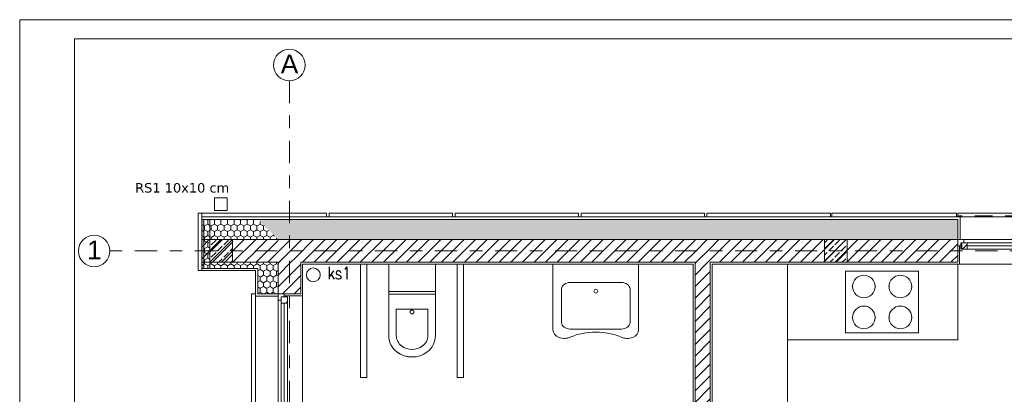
# Model space of a CAD drawing. Extents: x 5465377 to 5465550, y 5925276 to 5925338.
# Tile 19 of 182: x 5465376.71 to 5465384.52, y 5925287.69 to 5925290.67. Entities that reach past the tile are written whole.
import ezdxf

# ---------------------------------------------------------------- set-up
doc = ezdxf.new("R2010")
doc.units = 0
doc.header["$MEASUREMENT"] = 0
doc.linetypes.add('Krawędzie ukryte', pattern=[0.195611, 0.141111, -0.0545])
doc.linetypes.add('Kropki i Kreski', pattern=[0.335139, 0.176389, -0.088194, 0, -0.070556])
for name, color, linetype, lineweight in [('#DEMCAD_RURA_OSL_Nr_Pióra__141', 7, 'Continuous', 0), ('0_Nr_Pióra__1', 7, 'Continuous', 13), ('0_Nr_Pióra__121', 255, 'Continuous', 0), ('0_Nr_Pióra__141', 7, 'Continuous', 0), ('0_Nr_Pióra__142', 7, 'Continuous', 18), ('____rosliny_Nr_Pióra__4', 102, 'Continuous', 20), ('_ARCH_Sciany_Nr_Pióra__141', 7, 'Continuous', 0), ('_ARCH_Sciany_Nr_Pióra__142', 7, 'Continuous', 18), ('EGBD03_Nr_Pióra__141', 7, 'Continuous', 0), ('IS_KAN SANIT. OPIS PION_Nr_Pióra__7', 7, 'Continuous', 35), ('IS_KAN SANIT. PION_Nr_Pióra__14', 42, 'Continuous', 18), ('Okna ArchiCADa_Nr_Pióra__103', 31, 'Continuous', 15), ('Okna ArchiCADa_Nr_Pióra__141', 7, 'Continuous', 0), ('tabelki_Nr_pióra__7_Nr_Pióra__141', 7, 'Continuous', 0)]:
    doc.layers.add(name, color=color, linetype=linetype, lineweight=lineweight)
for name, color, linetype in [('____rosliny', 7, 'Continuous'), ('_ARCH_Sciany', 7, 'Continuous'), ('EGBD03', 7, 'Continuous')]:
    doc.layers.add(name, color=color, linetype=linetype)
doc.styles.add('GENERATED_STYLE_1', font='arial.ttf')
doc.styles.add('GENERATED_STYLE_6', font='verdana.ttf')
doc.styles.add('GENERATED_STYLE_8', font='Simplex.shx', dxfattribs={"bigfont": 'BIGFONT.SHX'})
pattern_1 = [(45, (5464021.33072, 5925651.47357), (-0.045961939, 0.045961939), [])]
pattern_2 = [(90, (5464021.330723, 5925651.47357), (-0.0519615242, 0), [0.03, -0.06]), (90, (5464021.30474, 5925651.51857), (-0.0519615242, 0), [0.03, -0.06]), (150, (5464021.330723, 5925651.50357), (0.0259807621, 0.045), [0.03, -0.06]), (150, (5464021.27876, 5925651.50357), (0.0259807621, 0.045), [0.03, -0.06]), (-150, (5464021.330723, 5925651.47357), (-0.0259807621, 0.045), [0.03, -0.06]), (-150, (5464021.27876, 5925651.47357), (-0.0259807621, 0.045), [0.03, -0.06])]
pattern_3 = [(90, (5464021.33072, 5925651.47357), (-0.065, 0), []), (45, (5464021.33072, 5925651.47357), (-0.065, 0.065), [])]
pattern_4 = [(45, (5464021.33072, 5925651.47357), (-0.0494974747, 0.0494974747), []), (45, (5464021.305974, 5925651.49832), (-0.0494974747, 0.0494974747), [0.0525, -0.0175])]

# ---------------------------------------------------------------- blocks, each defined once
blk = doc.blocks.new('O1 rozwierane 12_2', base_point=(5464021.3307, 5925651.4736))
at = {"layer": 'Okna ArchiCADa_Nr_Pióra__103', "linetype": 'Continuous'}
h = blk.add_hatch(dxfattribs=at)
h.set_pattern_fill('cegła_szamotowa', color=256, style=0, pattern_type=2)
h.set_pattern_definition(pattern_3)
h.paths.add_polyline_path([(5464020.8557, 5925651.3986), (5464020.9057, 5925651.3986), (5464020.9057, 5925651.4486), (5464020.8557, 5925651.4486)], flags=0)
h = blk.add_hatch(dxfattribs=at)
h.set_pattern_fill('cegła_szamotowa', color=256, style=0, pattern_type=2)
h.set_pattern_definition(pattern_3)
h.paths.add_polyline_path([(5464021.8057, 5925651.4486), (5464021.7557, 5925651.4486), (5464021.7557, 5925651.3986), (5464021.8057, 5925651.3986)], flags=0)
at = {"layer": 'Okna ArchiCADa_Nr_Pióra__141', "linetype": 'Continuous'}
for p, q in [((5464020.8307, 5925651.6536), (5464020.8307, 5925651.6836)), ((5464020.8307, 5925651.6836), (5464021.8307, 5925651.6836)), ((5464021.8307, 5925651.6836), (5464021.8307, 5925651.6536)), ((5464020.8507, 5925651.6536), (5464021.8107, 5925651.6536)), ((5464020.8807, 5925651.4736), (5464020.8307, 5925651.4736)), ((5464020.8307, 5925651.4736), (5464020.8307, 5925651.4236)), ((5464020.8307, 5925651.4736), (5464020.8307, 5925651.4236)), ((5464020.8557, 5925651.4236), (5464020.8557, 5925651.4486)), ((5464020.8557, 5925651.4486), (5464020.8807, 5925651.4486)), ((5464020.9057, 5925651.4486), (5464020.8557, 5925651.4486)), ((5464020.8557, 5925651.4486), (5464020.8557, 5925651.3986)), ((5464020.8807, 5925651.4486), (5464020.8807, 5925651.4736)), ((5464021.7807, 5925651.4736), (5464020.8807, 5925651.4736)), ((5464020.9057, 5925651.4486), (5464021.7557, 5925651.4486)), ((5464020.9057, 5925651.3986), (5464020.9057, 5925651.4486)), ((5464021.8057, 5925651.4486), (5464021.7557, 5925651.4486)), ((5464021.7557, 5925651.4486), (5464021.7557, 5925651.3986)), ((5464021.8307, 5925651.4736), (5464021.7807, 5925651.4736)), ((5464021.7807, 5925651.4736), (5464021.7807, 5925651.4486)), ((5464021.7807, 5925651.4486), (5464021.8057, 5925651.4486)), ((5464021.8057, 5925651.4486), (5464021.8057, 5925651.4236)), ((5464021.8057, 5925651.3986), (5464021.8057, 5925651.4486)), ((5464021.8307, 5925651.4236), (5464021.8307, 5925651.4736)), ((5464021.8307, 5925651.4736), (5464021.8307, 5925651.4236)), ((5464020.8307, 5925651.4236), (5464020.8557, 5925651.4236)), ((5464020.8557, 5925651.3986), (5464020.9057, 5925651.3986)), ((5464020.9057, 5925651.4236), (5464021.7557, 5925651.4236)), ((5464020.9057, 5925651.3986), (5464021.7557, 5925651.3986)), ((5464020.9057, 5925651.3986), (5464021.7557, 5925651.3986)), ((5464021.7557, 5925651.3986), (5464021.8057, 5925651.3986)), ((5464021.8057, 5925651.4236), (5464021.8307, 5925651.4236)), ((5464020.8457, 5925651.2786), (5464021.8157, 5925651.2786)), ((5464020.8457, 5925651.2786), (5464021.8157, 5925651.2786))]:
    blk.add_line(p, q, dxfattribs=at)
blk = doc.blocks.new('Ściana_436', base_point=(5465378.9541, 5925288.7253))
at = {"layer": '_ARCH_Sciany_Nr_Pióra__141', "linetype": 'Continuous'}
h = blk.add_hatch(dxfattribs=at)
h.set_pattern_fill('Styropian2', color=256, style=0, pattern_type=2)
h.set_pattern_definition(pattern_2)
h.paths.add_polyline_path([(5465378.5791, 5925289.0803), (5465378.5791, 5925288.9203), (5465378.5991, 5925288.9203), (5465378.5991, 5925289.0803)], flags=0)
h = blk.add_hatch(dxfattribs=at)
h.set_pattern_fill('Styropian2', color=256, style=0, pattern_type=2)
h.set_pattern_definition(pattern_2)
h.paths.add_polyline_path([(5465378.5991, 5925289.0803), (5465378.5991, 5925288.9203), (5465378.7591, 5925288.9203)], flags=0)
h = blk.add_hatch(dxfattribs=at)
h.set_pattern_fill('cegła_zwykła', color=256, style=0, pattern_type=2)
h.set_pattern_definition(pattern_1)
h.paths.add_polyline_path([(5465378.5791, 5925288.9203), (5465378.5791, 5925288.7403), (5465378.5991, 5925288.7403), (5465378.5991, 5925288.9203)], flags=0)
h = blk.add_hatch(dxfattribs=at)
h.set_pattern_fill('cegła_zwykła', color=256, style=0, pattern_type=2)
h.set_pattern_definition(pattern_1)
h.paths.add_polyline_path([(5465378.5991, 5925288.9203), (5465378.5991, 5925288.7403), (5465378.7591, 5925288.7403), (5465378.7591, 5925288.9203)], flags=0)
h = blk.add_hatch(dxfattribs=at)
h.set_pattern_fill('cegła_zwykła', color=256, style=0, pattern_type=2)
h.set_pattern_definition(pattern_1)
h.paths.add_polyline_path([(5465378.7591, 5925288.9203), (5465378.7591, 5925288.7403), (5465378.9391, 5925288.7403)], flags=0)
h = blk.add_hatch(dxfattribs=at)
h.set_pattern_fill('Styropian2', color=256, style=0, pattern_type=2)
h.set_pattern_definition(pattern_2)
h.paths.add_polyline_path([(5465378.5791, 5925288.7403), (5465378.5791, 5925288.6903), (5465378.5991, 5925288.6903), (5465378.5991, 5925288.7403)], flags=0)
h = blk.add_hatch(dxfattribs=at)
h.set_pattern_fill('Styropian2', color=256, style=0, pattern_type=2)
h.set_pattern_definition(pattern_2)
h.paths.add_polyline_path([(5465378.5991, 5925288.7403), (5465378.5991, 5925288.6903), (5465378.7591, 5925288.6903), (5465378.7591, 5925288.7403)], flags=0)
h = blk.add_hatch(dxfattribs=at)
h.set_pattern_fill('cegła_zwykła', color=256, style=0, pattern_type=2)
h.set_pattern_definition(pattern_1)
h.paths.add_polyline_path([(5465378.7591, 5925288.7403), (5465378.7591, 5925288.4903), (5465378.8091, 5925288.4903), (5465378.9391, 5925288.4903), (5465378.9391, 5925288.7403)], flags=0)
h = blk.add_hatch(dxfattribs=at)
h.set_pattern_fill('Styropian2', color=256, style=0, pattern_type=2)
h.set_pattern_definition(pattern_2)
h.paths.add_polyline_path([(5465378.5991, 5925288.6903), (5465378.5991, 5925288.4903), (5465378.7591, 5925288.4903), (5465378.7591, 5925288.6903)], flags=0)
h = blk.add_hatch(dxfattribs=at)
h.set_pattern_fill('Styropian2', color=256, style=0, pattern_type=2)
h.set_pattern_definition(pattern_2)
h.paths.add_polyline_path([(5465378.5991, 5925287.4903), (5465378.5991, 5925286.9253), (5465378.7591, 5925286.9253), (5465378.7591, 5925287.4903)], flags=0)
h = blk.add_hatch(dxfattribs=at)
h.set_pattern_fill('cegła_zwykła', color=256, style=0, pattern_type=2)
h.set_pattern_definition(pattern_1)
h.paths.add_polyline_path([(5465378.7591, 5925287.4903), (5465378.7591, 5925286.9253), (5465378.8091, 5925286.9253), (5465378.9391, 5925286.9253), (5465378.9391, 5925287.4903), (5465378.8091, 5925287.4903)], flags=0)
h = blk.add_hatch(dxfattribs=at)
h.set_pattern_fill('Styropian2', color=256, style=0, pattern_type=2)
h.set_pattern_definition(pattern_2)
h.paths.add_polyline_path([(5465378.5991, 5925285.0553), (5465378.7591, 5925285.0553), (5465378.7591, 5925285.9253), (5465378.5991, 5925285.9253)], flags=0)
h = blk.add_hatch(dxfattribs=at)
h.set_pattern_fill('cegła_zwykła', color=256, style=0, pattern_type=2)
h.set_pattern_definition(pattern_1)
h.paths.add_polyline_path([(5465378.7591, 5925285.9253), (5465378.7591, 5925285.9103), (5465378.9391, 5925285.9103), (5465378.9391, 5925285.9253), (5465378.8091, 5925285.9253)], flags=0)
h = blk.add_hatch(dxfattribs=at)
h.set_pattern_fill('cegła_zwykła', color=256, style=0, pattern_type=2)
h.set_pattern_definition(pattern_1)
h.paths.add_polyline_path([(5465378.7591, 5925285.9103), (5465378.7591, 5925285.7903), (5465378.9391, 5925285.7903), (5465378.9391, 5925285.9103)], flags=0)
h = blk.add_hatch(dxfattribs=at)
h.set_pattern_fill('cegła_zwykła', color=256, style=0, pattern_type=2)
h.set_pattern_definition(pattern_1)
h.paths.add_polyline_path([(5465378.9391, 5925285.9103), (5465378.9391, 5925285.7903), (5465378.9541, 5925285.7903), (5465378.9541, 5925285.9103)], flags=0)
h = blk.add_hatch(dxfattribs=at)
h.set_pattern_fill('cegła_zwykła', color=256, style=0, pattern_type=2)
h.set_pattern_definition(pattern_1)
h.paths.add_polyline_path([(5465378.7591, 5925285.7903), (5465378.7591, 5925285.0553), (5465378.8091, 5925285.0553), (5465378.9391, 5925285.0553), (5465378.9391, 5925285.7903)], flags=0)
h = blk.add_hatch(dxfattribs=at)
h.set_pattern_fill('Styropian2', color=256, style=0, pattern_type=2)
h.set_pattern_definition(pattern_2)
h.paths.add_polyline_path([(5465378.7591, 5925284.0553), (5465378.5991, 5925284.0553), (5465378.5991, 5925283.4718), (5465378.7591, 5925283.4718)], flags=0)
h = blk.add_hatch(dxfattribs=at)
h.set_pattern_fill('cegła_zwykła', color=256, style=0, pattern_type=2)
h.set_pattern_definition(pattern_1)
h.paths.add_polyline_path([(5465378.7591, 5925284.0553), (5465378.7591, 5925283.9103), (5465378.9391, 5925283.9103), (5465378.9391, 5925284.0553), (5465378.8091, 5925284.0553)], flags=0)
h = blk.add_hatch(dxfattribs=at)
h.set_pattern_fill('cegła_zwykła', color=256, style=0, pattern_type=2)
h.set_pattern_definition(pattern_1)
h.paths.add_polyline_path([(5465378.7591, 5925283.9103), (5465378.7591, 5925283.7903), (5465378.9391, 5925283.7903), (5465378.9391, 5925283.9103)], flags=0)
h = blk.add_hatch(dxfattribs=at)
h.set_pattern_fill('cegła_zwykła', color=256, style=0, pattern_type=2)
h.set_pattern_definition(pattern_1)
h.paths.add_polyline_path([(5465378.9391, 5925283.9103), (5465378.9391, 5925283.7903), (5465378.9541, 5925283.7903), (5465378.9541, 5925283.9103)], flags=0)
h = blk.add_hatch(dxfattribs=at)
h.set_pattern_fill('cegła_zwykła', color=256, style=0, pattern_type=2)
h.set_pattern_definition(pattern_1)
h.paths.add_polyline_path([(5465378.7591, 5925283.7903), (5465378.7591, 5925283.4718), (5465378.8091, 5925283.4718), (5465378.9391, 5925283.4718), (5465378.9391, 5925283.7903)], flags=0)
h = blk.add_hatch(dxfattribs=at)
h.set_pattern_fill('Styropian2', color=256, style=0, pattern_type=2)
h.set_pattern_definition(pattern_2)
h.paths.add_polyline_path([(5465378.5991, 5925282.3103), (5465378.7591, 5925282.3103), (5465378.7591, 5925282.4718), (5465378.5991, 5925282.4718)], flags=0)
h = blk.add_hatch(dxfattribs=at)
h.set_pattern_fill('cegła_zwykła', color=256, style=0, pattern_type=2)
h.set_pattern_definition(pattern_1)
h.paths.add_polyline_path([(5465378.7591, 5925282.4718), (5465378.7591, 5925282.2603), (5465378.9391, 5925282.2603), (5465378.9391, 5925282.4718), (5465378.8091, 5925282.4718)], flags=0)
h = blk.add_hatch(dxfattribs=at)
h.set_pattern_fill('Styropian2', color=256, style=0, pattern_type=2)
h.set_pattern_definition(pattern_2)
h.paths.add_polyline_path([(5465378.5791, 5925282.3103), (5465378.5791, 5925282.2603), (5465378.5991, 5925282.2603), (5465378.5991, 5925282.3103)], flags=0)
h = blk.add_hatch(dxfattribs=at)
h.set_pattern_fill('cegła_zwykła', color=256, style=0, pattern_type=2)
h.set_pattern_definition(pattern_1)
h.paths.add_polyline_path([(5465378.5791, 5925282.2603), (5465378.5791, 5925282.0803), (5465378.5991, 5925282.0803), (5465378.5991, 5925282.2603)], flags=0)
h = blk.add_hatch(dxfattribs=at)
h.set_pattern_fill('Styropian2', color=256, style=0, pattern_type=2)
h.set_pattern_definition(pattern_2)
h.paths.add_polyline_path([(5465378.5991, 5925282.3103), (5465378.5991, 5925282.2603), (5465378.7591, 5925282.2603), (5465378.7591, 5925282.3103)], flags=0)
h = blk.add_hatch(dxfattribs=at)
h.set_pattern_fill('cegła_zwykła', color=256, style=0, pattern_type=2)
h.set_pattern_definition(pattern_1)
h.paths.add_polyline_path([(5465378.5991, 5925282.2603), (5465378.5991, 5925282.0803), (5465378.7591, 5925282.0803), (5465378.7591, 5925282.2603)], flags=0)
h = blk.add_hatch(dxfattribs=at)
h.set_pattern_fill('cegła_zwykła', color=256, style=0, pattern_type=2)
h.set_pattern_definition(pattern_1)
h.paths.add_polyline_path([(5465378.7591, 5925282.2603), (5465378.7591, 5925282.0803), (5465378.9391, 5925282.2603)], flags=0)
h = blk.add_hatch(dxfattribs=at)
h.set_pattern_fill('Styropian2', color=256, style=0, pattern_type=2)
h.set_pattern_definition(pattern_2)
h.paths.add_polyline_path([(5465378.5791, 5925282.0803), (5465378.5791, 5925281.9203), (5465378.5991, 5925281.9203), (5465378.5991, 5925282.0803)], flags=0)
h = blk.add_hatch(dxfattribs=at)
h.set_pattern_fill('Styropian2', color=256, style=0, pattern_type=2)
h.set_pattern_definition(pattern_2)
h.paths.add_polyline_path([(5465378.5991, 5925282.0803), (5465378.5991, 5925281.9203), (5465378.7591, 5925282.0803)], flags=0)
for p, q in [((5465378.5991, 5925289.0803), (5465378.5791, 5925289.0803)), ((5465378.5791, 5925288.6903), (5465378.5991, 5925288.6903)), ((5465378.5791, 5925288.6753), (5465378.5791, 5925288.4903)), ((5465378.5991, 5925288.6903), (5465378.5991, 5925288.4903)), ((5465378.9541, 5925288.4903), (5465378.9541, 5925288.7253)), ((5465378.5791, 5925288.4903), (5465378.5791, 5925288.4703)), ((5465378.5791, 5925288.4703), (5465378.7591, 5925288.4703)), ((5465378.5991, 5925288.4903), (5465378.7591, 5925288.4903)), ((5465378.7591, 5925288.4903), (5465378.7591, 5925288.4703)), ((5465378.7591, 5925288.4903), (5465378.8091, 5925288.4903)), ((5465378.8091, 5925288.4903), (5465378.8091, 5925288.4753)), ((5465378.9541, 5925288.4753), (5465378.8091, 5925288.4753)), ((5465378.9541, 5925288.4903), (5465378.9541, 5925288.4753)), ((5465378.5791, 5925287.5103), (5465378.7591, 5925287.5103)), ((5465378.5791, 5925287.4903), (5465378.5791, 5925287.5103)), ((5465378.5791, 5925287.4903), (5465378.5791, 5925286.9253)), ((5465378.5991, 5925287.4903), (5465378.5991, 5925286.9253)), ((5465378.5991, 5925287.4903), (5465378.7591, 5925287.4903)), ((5465378.7591, 5925287.4903), (5465378.7591, 5925287.5103)), ((5465378.7591, 5925287.4903), (5465378.8091, 5925287.4903)), ((5465378.9541, 5925287.5053), (5465378.8091, 5925287.5053)), ((5465378.8091, 5925287.4903), (5465378.8091, 5925287.5053)), ((5465378.9541, 5925287.4903), (5465378.9541, 5925287.5053)), ((5465378.9541, 5925286.9253), (5465378.9541, 5925287.4903)), ((5465378.5791, 5925286.9253), (5465378.5791, 5925286.9053)), ((5465378.5791, 5925286.9053), (5465378.7591, 5925286.9053)), ((5465378.5991, 5925286.9253), (5465378.7591, 5925286.9253)), ((5465378.7591, 5925286.9253), (5465378.7591, 5925286.9053)), ((5465378.7591, 5925286.9253), (5465378.8091, 5925286.9253)), ((5465378.8091, 5925286.9253), (5465378.8091, 5925286.9103)), ((5465378.9541, 5925286.9103), (5465378.8091, 5925286.9103)), ((5465378.9541, 5925286.9253), (5465378.9541, 5925286.9103)), ((5465378.5791, 5925285.9453), (5465378.7591, 5925285.9453)), ((5465378.5791, 5925285.9253), (5465378.5791, 5925285.9453)), ((5465378.5791, 5925285.9253), (5465378.5791, 5925285.0553)), ((5465378.5991, 5925285.9253), (5465378.5991, 5925285.0553)), ((5465378.5991, 5925285.9253), (5465378.7591, 5925285.9253)), ((5465378.7591, 5925285.9253), (5465378.7591, 5925285.9453)), ((5465378.7591, 5925285.9253), (5465378.8091, 5925285.9253)), ((5465378.9541, 5925285.9403), (5465378.8091, 5925285.9403)), ((5465378.8091, 5925285.9253), (5465378.8091, 5925285.9403)), ((5465378.9541, 5925285.9253), (5465378.9541, 5925285.9403)), ((5465378.9541, 5925285.0553), (5465378.9541, 5925285.7753)), ((5465378.5791, 5925285.0553), (5465378.5791, 5925285.0353)), ((5465378.5991, 5925285.0553), (5465378.7591, 5925285.0553)), ((5465378.7591, 5925285.0553), (5465378.7591, 5925285.0353)), ((5465378.7591, 5925285.0553), (5465378.8091, 5925285.0553)), ((5465378.8091, 5925285.0553), (5465378.8091, 5925285.0403)), ((5465378.9541, 5925285.0553), (5465378.9541, 5925285.0403)), ((5465378.5791, 5925285.0353), (5465378.7591, 5925285.0353)), ((5465378.9541, 5925285.0403), (5465378.8091, 5925285.0403)), ((5465378.5791, 5925284.0753), (5465378.7591, 5925284.0753)), ((5465378.5791, 5925284.0553), (5465378.5791, 5925284.0753)), ((5465378.5791, 5925284.0553), (5465378.5791, 5925283.4718)), ((5465378.5991, 5925284.0553), (5465378.5991, 5925283.4718)), ((5465378.5991, 5925284.0553), (5465378.7591, 5925284.0553)), ((5465378.7591, 5925284.0553), (5465378.7591, 5925284.0753)), ((5465378.7591, 5925284.0553), (5465378.8091, 5925284.0553)), ((5465378.9541, 5925284.0703), (5465378.8091, 5925284.0703)), ((5465378.8091, 5925284.0553), (5465378.8091, 5925284.0703)), ((5465378.9541, 5925284.0553), (5465378.9541, 5925284.0703)), ((5465378.9541, 5925283.9253), (5465378.9541, 5925284.0553)), ((5465378.9541, 5925283.4718), (5465378.9541, 5925283.7753)), ((5465378.5791, 5925283.4718), (5465378.5791, 5925283.4518)), ((5465378.5791, 5925283.4518), (5465378.7591, 5925283.4518)), ((5465378.5991, 5925283.4718), (5465378.7591, 5925283.4718)), ((5465378.7591, 5925283.4718), (5465378.7591, 5925283.4518)), ((5465378.7591, 5925283.4718), (5465378.8091, 5925283.4718)), ((5465378.8091, 5925283.4718), (5465378.8091, 5925283.4568)), ((5465378.9541, 5925283.4568), (5465378.8091, 5925283.4568)), ((5465378.9541, 5925283.4718), (5465378.9541, 5925283.4568)), ((5465378.5791, 5925282.4918), (5465378.7591, 5925282.4918)), ((5465378.5791, 5925282.4718), (5465378.5791, 5925282.4918)), ((5465378.7591, 5925282.4718), (5465378.7591, 5925282.4918)), ((5465378.9541, 5925282.4868), (5465378.8091, 5925282.4868)), ((5465378.8091, 5925282.4718), (5465378.8091, 5925282.4868)), ((5465378.9541, 5925282.4718), (5465378.9541, 5925282.4868)), ((5465378.5791, 5925282.4718), (5465378.5791, 5925282.3253)), ((5465378.5991, 5925282.4718), (5465378.5991, 5925282.3103)), ((5465378.5991, 5925282.4718), (5465378.7591, 5925282.4718)), ((5465378.7591, 5925282.4718), (5465378.8091, 5925282.4718)), ((5465378.9541, 5925282.2753), (5465378.9541, 5925282.4718)), ((5465378.5991, 5925282.3103), (5465378.5791, 5925282.3103)), ((5465378.5791, 5925281.9203), (5465378.5991, 5925281.9203))]:
    blk.add_line(p, q, dxfattribs=at)
at = {"layer": '_ARCH_Sciany_Nr_Pióra__142', "linetype": 'Continuous'}
for p, q in [((5465378.5991, 5925288.9203), (5465378.5791, 5925288.9203)), ((5465378.7591, 5925288.9203), (5465378.5991, 5925288.9203)), ((5465378.5791, 5925288.7403), (5465378.5991, 5925288.7403)), ((5465378.5991, 5925288.7403), (5465378.7591, 5925288.7403)), ((5465378.7591, 5925288.7403), (5465378.7591, 5925288.4903)), ((5465378.9391, 5925288.4903), (5465378.9391, 5925288.7403)), ((5465378.9391, 5925288.4903), (5465378.8091, 5925288.4903)), ((5465378.7591, 5925287.4903), (5465378.7591, 5925286.9253)), ((5465378.9391, 5925287.4903), (5465378.8091, 5925287.4903)), ((5465378.9391, 5925286.9253), (5465378.9391, 5925287.4903)), ((5465378.9391, 5925286.9253), (5465378.8091, 5925286.9253)), ((5465378.7591, 5925285.9253), (5465378.7591, 5925285.9103)), ((5465378.9391, 5925285.9253), (5465378.8091, 5925285.9253)), ((5465378.9391, 5925285.9103), (5465378.9391, 5925285.9253)), ((5465378.7591, 5925285.9103), (5465378.7591, 5925285.7903)), ((5465378.9541, 5925285.9103), (5465378.9391, 5925285.9103)), ((5465378.7591, 5925285.7903), (5465378.7591, 5925285.0553)), ((5465378.9391, 5925285.7903), (5465378.9541, 5925285.7903)), ((5465378.9391, 5925285.0553), (5465378.9391, 5925285.7903)), ((5465378.9391, 5925285.0553), (5465378.8091, 5925285.0553)), ((5465378.7591, 5925284.0553), (5465378.7591, 5925283.9103)), ((5465378.9391, 5925284.0553), (5465378.8091, 5925284.0553)), ((5465378.9391, 5925283.9103), (5465378.9391, 5925284.0553)), ((5465378.7591, 5925283.9103), (5465378.7591, 5925283.7903)), ((5465378.9541, 5925283.9103), (5465378.9391, 5925283.9103)), ((5465378.7591, 5925283.7903), (5465378.7591, 5925283.4718)), ((5465378.9391, 5925283.7903), (5465378.9541, 5925283.7903)), ((5465378.9391, 5925283.4718), (5465378.9391, 5925283.7903)), ((5465378.9391, 5925283.4718), (5465378.8091, 5925283.4718)), ((5465378.7591, 5925282.4718), (5465378.7591, 5925282.2603)), ((5465378.9391, 5925282.4718), (5465378.8091, 5925282.4718)), ((5465378.9391, 5925282.2603), (5465378.9391, 5925282.4718)), ((5465378.5991, 5925282.2603), (5465378.5791, 5925282.2603)), ((5465378.7591, 5925282.2603), (5465378.5991, 5925282.2603)), ((5465378.5791, 5925282.0803), (5465378.5991, 5925282.0803)), ((5465378.5991, 5925282.0803), (5465378.7591, 5925282.0803))]:
    blk.add_line(p, q, dxfattribs=at)
at = {"layer": 'Okna ArchiCADa_Nr_Pióra__141', "linetype": 'Continuous', "xscale": -1, "rotation": 90.00000000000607}
for p in [(5465378.7591, 5925287.9903), (5465378.7591, 5925286.4253), (5465378.7591, 5925284.5553), (5465378.7591, 5925282.9718)]:
    blk.add_blockref('O1 rozwierane 12_2', p, dxfattribs=at)
blk = doc.blocks.new('Ściana_444', base_point=(5465382.0541, 5925285.9253))
at = {"layer": '_ARCH_Sciany_Nr_Pióra__141', "linetype": 'Continuous'}
h = blk.add_hatch(dxfattribs=at)
h.set_pattern_fill('cegła_zwykła', color=256, style=0, pattern_type=2)
h.set_pattern_definition(pattern_1)
h.paths.add_polyline_path([(5465382.1891, 5925285.9103), (5465382.1891, 5925288.7253), (5465382.0691, 5925288.7253), (5465382.0691, 5925285.9103)], flags=0)
h = blk.add_hatch(dxfattribs=at)
h.set_pattern_fill('cegła_zwykła', color=256, style=0, pattern_type=2)
h.set_pattern_definition(pattern_1)
h.paths.add_polyline_path([(5465382.0691, 5925285.7903), (5465382.0691, 5925285.9103), (5465382.0541, 5925285.9103), (5465382.0541, 5925285.7903)], flags=0)
h = blk.add_hatch(dxfattribs=at)
h.set_pattern_fill('cegła_zwykła', color=256, style=0, pattern_type=2)
h.set_pattern_definition(pattern_1)
h.paths.add_polyline_path([(5465382.0691, 5925285.7903), (5465382.1891, 5925285.9103), (5465382.0691, 5925285.9103)], flags=0)
for p, q in [((5465382.0541, 5925288.7253), (5465382.0541, 5925285.9253)), ((5465382.2041, 5925285.9253), (5465382.2041, 5925288.7253))]:
    blk.add_line(p, q, dxfattribs=at)
at = {"layer": '_ARCH_Sciany_Nr_Pióra__142', "linetype": 'Continuous'}
for p, q in [((5465382.0691, 5925288.7253), (5465382.0691, 5925285.9103)), ((5465382.1891, 5925285.9103), (5465382.1891, 5925288.7253)), ((5465382.0691, 5925285.9103), (5465382.0541, 5925285.9103)), ((5465382.0541, 5925285.7903), (5465382.0691, 5925285.7903))]:
    blk.add_line(p, q, dxfattribs=at)
blk.add_point((5465382.1891, 5925285.9103), dxfattribs=at)
blk = doc.blocks.new('O1 rozwierane 12_6', base_point=(5464021.3307, 5925651.4736))
at = {"layer": 'Okna ArchiCADa_Nr_Pióra__103', "linetype": 'Continuous'}
h = blk.add_hatch(dxfattribs=at)
h.set_pattern_fill('cegła_szamotowa', color=256, style=0, pattern_type=2)
h.set_pattern_definition(pattern_3)
h.paths.add_polyline_path([(5464020.8557, 5925651.3986), (5464020.9057, 5925651.3986), (5464020.9057, 5925651.4486), (5464020.8557, 5925651.4486)], flags=0)
h = blk.add_hatch(dxfattribs=at)
h.set_pattern_fill('cegła_szamotowa', color=256, style=0, pattern_type=2)
h.set_pattern_definition(pattern_3)
h.paths.add_polyline_path([(5464021.8057, 5925651.4486), (5464021.7557, 5925651.4486), (5464021.7557, 5925651.3986), (5464021.8057, 5925651.3986)], flags=0)
at = {"layer": 'Okna ArchiCADa_Nr_Pióra__141', "linetype": 'Continuous'}
for p, q in [((5464020.8307, 5925651.6536), (5464020.8307, 5925651.6836)), ((5464020.8307, 5925651.6836), (5464021.8307, 5925651.6836)), ((5464021.8307, 5925651.6836), (5464021.8307, 5925651.6536)), ((5464020.8507, 5925651.6536), (5464021.8107, 5925651.6536)), ((5464020.8807, 5925651.4736), (5464020.8307, 5925651.4736)), ((5464020.8307, 5925651.4736), (5464020.8307, 5925651.4236)), ((5464020.8307, 5925651.4736), (5464020.8307, 5925651.4236)), ((5464020.8557, 5925651.4236), (5464020.8557, 5925651.4486)), ((5464020.8557, 5925651.4486), (5464020.8807, 5925651.4486)), ((5464020.9057, 5925651.4486), (5464020.8557, 5925651.4486)), ((5464020.8557, 5925651.4486), (5464020.8557, 5925651.3986)), ((5464020.8807, 5925651.4486), (5464020.8807, 5925651.4736)), ((5464021.7807, 5925651.4736), (5464020.8807, 5925651.4736)), ((5464020.9057, 5925651.4486), (5464021.7557, 5925651.4486)), ((5464020.9057, 5925651.3986), (5464020.9057, 5925651.4486)), ((5464021.8057, 5925651.4486), (5464021.7557, 5925651.4486)), ((5464021.7557, 5925651.4486), (5464021.7557, 5925651.3986)), ((5464021.8307, 5925651.4736), (5464021.7807, 5925651.4736)), ((5464021.7807, 5925651.4736), (5464021.7807, 5925651.4486)), ((5464021.7807, 5925651.4486), (5464021.8057, 5925651.4486)), ((5464021.8057, 5925651.4486), (5464021.8057, 5925651.4236)), ((5464021.8057, 5925651.3986), (5464021.8057, 5925651.4486)), ((5464021.8307, 5925651.4236), (5464021.8307, 5925651.4736)), ((5464021.8307, 5925651.4736), (5464021.8307, 5925651.4236)), ((5464020.8307, 5925651.4236), (5464020.8557, 5925651.4236)), ((5464020.8557, 5925651.3986), (5464020.9057, 5925651.3986)), ((5464020.9057, 5925651.4236), (5464021.7557, 5925651.4236)), ((5464020.9057, 5925651.3986), (5464021.7557, 5925651.3986)), ((5464020.9057, 5925651.3986), (5464021.7557, 5925651.3986)), ((5464021.7557, 5925651.3986), (5464021.8057, 5925651.3986)), ((5464021.8057, 5925651.4236), (5464021.8307, 5925651.4236)), ((5464020.8457, 5925651.2786), (5464021.8157, 5925651.2786)), ((5464020.8457, 5925651.2786), (5464021.8157, 5925651.2786))]:
    blk.add_line(p, q, dxfattribs=at)
blk = doc.blocks.new('Ściana_448', base_point=(5465388.1541, 5925288.7253))
at = {"layer": '_ARCH_Sciany_Nr_Pióra__141', "linetype": 'Continuous'}
h = blk.add_hatch(dxfattribs=at)
h.set_pattern_fill('Styropian2', color=256, style=0, pattern_type=2)
h.set_pattern_definition(pattern_2)
h.paths.add_polyline_path([(5465378.5991, 5925289.0803), (5465378.7591, 5925288.9203), (5465384.1541, 5925288.9203), (5465384.1541, 5925289.0803)], flags=0)
h = blk.add_hatch(dxfattribs=at)
h.set_pattern_fill('cegła_zwykła', color=256, style=0, pattern_type=2)
h.set_pattern_definition(pattern_1)
h.paths.add_polyline_path([(5465382.0691, 5925288.9203), (5465378.7591, 5925288.9203), (5465378.9391, 5925288.7403), (5465382.0691, 5925288.7403)], flags=0)
h = blk.add_hatch(dxfattribs=at)
h.set_pattern_fill('cegła_zwykła', color=256, style=0, pattern_type=2)
h.set_pattern_definition(pattern_1)
h.paths.add_polyline_path([(5465382.1891, 5925288.9203), (5465382.0691, 5925288.9203), (5465382.0691, 5925288.7403), (5465382.1891, 5925288.7403)], flags=0)
h = blk.add_hatch(dxfattribs=at)
h.set_pattern_fill('cegła_zwykła', color=256, style=0, pattern_type=2)
h.set_pattern_definition(pattern_1)
h.paths.add_polyline_path([(5465382.1891, 5925288.9203), (5465382.1891, 5925288.7403), (5465384.1541, 5925288.7403), (5465384.1541, 5925288.8703), (5465384.1541, 5925288.9203)], flags=0)
h = blk.add_hatch(dxfattribs=at)
h.set_pattern_fill('cegła_zwykła', color=256, style=0, pattern_type=2)
h.set_pattern_definition(pattern_1)
h.paths.add_polyline_path([(5465382.1891, 5925288.7403), (5465382.0691, 5925288.7403), (5465382.0691, 5925288.7253), (5465382.1891, 5925288.7253)], flags=0)
for p, q in [((5465384.1541, 5925289.1003), (5465378.5791, 5925289.1003)), ((5465384.1541, 5925289.0803), (5465378.5991, 5925289.0803)), ((5465384.1541, 5925289.1003), (5465384.1741, 5925289.1003)), ((5465384.1541, 5925289.0803), (5465384.1541, 5925288.9203)), ((5465384.1741, 5925289.1003), (5465384.1741, 5925288.9203)), ((5465384.1541, 5925288.9203), (5465384.1741, 5925288.9203)), ((5465384.1541, 5925288.9203), (5465384.1541, 5925288.8703)), ((5465384.1541, 5925288.8703), (5465384.1691, 5925288.8703)), ((5465384.1691, 5925288.7253), (5465384.1691, 5925288.8703)), ((5465378.9541, 5925288.7253), (5465382.0541, 5925288.7253)), ((5465382.2041, 5925288.7253), (5465384.1541, 5925288.7253)), ((5465384.1541, 5925288.7253), (5465384.1691, 5925288.7253))]:
    blk.add_line(p, q, dxfattribs=at)
at = {"layer": '_ARCH_Sciany_Nr_Pióra__142', "linetype": 'Continuous'}
for p, q in [((5465382.0691, 5925288.9203), (5465378.7591, 5925288.9203)), ((5465382.1891, 5925288.9203), (5465382.0691, 5925288.9203)), ((5465384.1541, 5925288.9203), (5465382.1891, 5925288.9203)), ((5465384.1541, 5925288.7403), (5465384.1541, 5925288.8703)), ((5465378.9391, 5925288.7403), (5465382.0691, 5925288.7403)), ((5465382.0691, 5925288.7403), (5465382.0691, 5925288.7253)), ((5465382.1891, 5925288.7253), (5465382.1891, 5925288.7403)), ((5465382.1891, 5925288.7403), (5465384.1541, 5925288.7403))]:
    blk.add_line(p, q, dxfattribs=at)
at = {"layer": 'Okna ArchiCADa_Nr_Pióra__141', "linetype": 'Continuous'}
blk.add_blockref('O1 rozwierane 12_6', (5465384.6541, 5925288.9203), dxfattribs=at)
blk = doc.blocks.new('Ściana_471', base_point=(5465378.1541, 5925289.1303))
at = {"layer": '_ARCH_Sciany_Nr_Pióra__141', "linetype": 'Continuous'}
for p, q in [((5465379.1441, 5925289.1303), (5465378.1541, 5925289.1303)), ((5465378.1541, 5925289.1303), (5465378.1541, 5925289.1003)), ((5465379.1441, 5925289.1003), (5465379.1441, 5925289.1303)), ((5465378.1541, 5925289.1003), (5465379.1441, 5925289.1003))]:
    blk.add_line(p, q, dxfattribs=at)
blk = doc.blocks.new('Ściana_472', base_point=(5465379.1641, 5925289.1303))
at = {"layer": '_ARCH_Sciany_Nr_Pióra__141', "linetype": 'Continuous'}
for p, q in [((5465380.1441, 5925289.1303), (5465379.1641, 5925289.1303)), ((5465379.1641, 5925289.1303), (5465379.1641, 5925289.1003)), ((5465380.1441, 5925289.1003), (5465380.1441, 5925289.1303)), ((5465379.1641, 5925289.1003), (5465380.1441, 5925289.1003))]:
    blk.add_line(p, q, dxfattribs=at)
blk = doc.blocks.new('Ściana_473', base_point=(5465383.1541, 5925289.1303))
at = {"layer": '_ARCH_Sciany_Nr_Pióra__141', "linetype": 'Continuous'}
for p, q in [((5465384.1441, 5925289.1303), (5465383.1541, 5925289.1303)), ((5465383.1541, 5925289.1303), (5465383.1541, 5925289.1003)), ((5465384.1441, 5925289.1003), (5465384.1441, 5925289.1303)), ((5465383.1541, 5925289.1003), (5465384.1441, 5925289.1003))]:
    blk.add_line(p, q, dxfattribs=at)
blk = doc.blocks.new('Ściana_474', base_point=(5465384.1641, 5925289.1103))
at = {"layer": '_ARCH_Sciany_Nr_Pióra__141', "linetype": 'Krawędzie ukryte'}
for p, q in [((5465385.1541, 5925289.1103), (5465384.1641, 5925289.1103)), ((5465384.1641, 5925289.1103), (5465384.1641, 5925289.1003)), ((5465384.1641, 5925289.1003), (5465385.1541, 5925289.1003)), ((5465385.1541, 5925289.1003), (5465385.1541, 5925289.1103))]:
    blk.add_line(p, q, dxfattribs=at)
blk = doc.blocks.new('Ściana_483', base_point=(5465380.1641, 5925289.1303))
at = {"layer": '_ARCH_Sciany_Nr_Pióra__141', "linetype": 'Continuous'}
for p, q in [((5465381.1441, 5925289.1303), (5465380.1641, 5925289.1303)), ((5465380.1641, 5925289.1303), (5465380.1641, 5925289.1003)), ((5465381.1441, 5925289.1003), (5465381.1441, 5925289.1303)), ((5465380.1641, 5925289.1003), (5465381.1441, 5925289.1003))]:
    blk.add_line(p, q, dxfattribs=at)
blk = doc.blocks.new('Ściana_484', base_point=(5465381.1641, 5925289.1303))
at = {"layer": '_ARCH_Sciany_Nr_Pióra__141', "linetype": 'Continuous'}
for p, q in [((5465382.1441, 5925289.1303), (5465381.1641, 5925289.1303)), ((5465381.1641, 5925289.1303), (5465381.1641, 5925289.1003)), ((5465382.1441, 5925289.1003), (5465382.1441, 5925289.1303)), ((5465381.1641, 5925289.1003), (5465382.1441, 5925289.1003))]:
    blk.add_line(p, q, dxfattribs=at)
blk = doc.blocks.new('Ściana_485', base_point=(5465382.1641, 5925289.1303))
at = {"layer": '_ARCH_Sciany_Nr_Pióra__141', "linetype": 'Continuous'}
for p, q in [((5465383.1441, 5925289.1303), (5465382.1641, 5925289.1303)), ((5465382.1641, 5925289.1303), (5465382.1641, 5925289.1003)), ((5465383.1441, 5925289.1003), (5465383.1441, 5925289.1303)), ((5465382.1641, 5925289.1003), (5465383.1441, 5925289.1003))]:
    blk.add_line(p, q, dxfattribs=at)
blk = doc.blocks.new('Ściana_489', base_point=(5465378.9541, 5925288.6753))
at = {"layer": '_ARCH_Sciany_Nr_Pióra__141', "linetype": 'Continuous'}
h = blk.add_hatch(dxfattribs=at)
h.set_pattern_fill('Styropian2', color=256, style=0, pattern_type=2)
h.set_pattern_definition(pattern_2)
h.paths.add_polyline_path([(5465378.5791, 5925289.0803), (5465378.1541, 5925289.0803), (5465378.1541, 5925288.9203), (5465378.5791, 5925288.9203)], flags=0)
h = blk.add_hatch(dxfattribs=at)
h.set_pattern_fill('cegła_zwykła', color=256, style=0, pattern_type=2)
h.set_pattern_definition(pattern_1)
h.paths.add_polyline_path([(5465378.1541, 5925288.7403), (5465378.5791, 5925288.7403), (5465378.5791, 5925288.9203), (5465378.1541, 5925288.9203)], flags=0)
h = blk.add_hatch(dxfattribs=at)
h.set_pattern_fill('Styropian2', color=256, style=0, pattern_type=2)
h.set_pattern_definition(pattern_2)
h.paths.add_polyline_path([(5465378.1541, 5925288.6903), (5465378.5791, 5925288.6903), (5465378.5791, 5925288.7403), (5465378.1541, 5925288.7403)], flags=0)
for p, q in [((5465378.5791, 5925289.1003), (5465378.1541, 5925289.1003)), ((5465378.1541, 5925289.0803), (5465378.1541, 5925289.1003)), ((5465378.5791, 5925289.0803), (5465378.1541, 5925289.0803)), ((5465378.1541, 5925288.9203), (5465378.1541, 5925289.0803)), ((5465378.1541, 5925288.7403), (5465378.1541, 5925288.9203)), ((5465378.1541, 5925288.6903), (5465378.1541, 5925288.7403)), ((5465378.1541, 5925288.6903), (5465378.5791, 5925288.6903)), ((5465378.1541, 5925288.6753), (5465378.1541, 5925288.6903)), ((5465378.1541, 5925288.6753), (5465378.5791, 5925288.6753))]:
    blk.add_line(p, q, dxfattribs=at)
at = {"layer": '_ARCH_Sciany_Nr_Pióra__142', "linetype": 'Continuous'}
for p, q in [((5465378.5791, 5925288.9203), (5465378.1541, 5925288.9203)), ((5465378.1541, 5925288.7403), (5465378.5791, 5925288.7403))]:
    blk.add_line(p, q, dxfattribs=at)
blk = doc.blocks.new('Szafka stojąca kuchnia piekarnik 12', base_point=(5464021.3307, 5925651.4736))
at = {"layer": '0_Nr_Pióra__1', "linetype": 'Continuous'}
for p, q in [((5464021.3307, 5925652.0736), (5464021.9307, 5925652.0736)), ((5464021.9207, 5925652.0186), (5464021.3407, 5925652.0186)), ((5464021.3407, 5925652.0186), (5464021.3407, 5925651.5286)), ((5464021.9207, 5925651.5286), (5464021.9207, 5925652.0186)), ((5464021.3407, 5925651.5286), (5464021.9207, 5925651.5286)), ((5464021.3307, 5925651.4736), (5464021.9307, 5925651.4736))]:
    blk.add_line(p, q, dxfattribs=at)
for centre, start, end in [((5464021.4857, 5925651.8961), 0, 180), ((5464021.7757, 5925651.8961), 0, 180), ((5464021.4857, 5925651.8961), 180, 0), ((5464021.7757, 5925651.8961), 180, 0), ((5464021.4857, 5925651.6511), 0, 180), ((5464021.7757, 5925651.6511), 0, 180), ((5464021.4857, 5925651.6511), 180, 0), ((5464021.7757, 5925651.6511), 180, 0)]:
    blk.add_arc(centre, 0.09, start, end, dxfattribs=at)
for p in [(5464021.3957, 5925651.8961), (5464021.5757, 5925651.8961), (5464021.6857, 5925651.8961), (5464021.8657, 5925651.8961), (5464021.3957, 5925651.6511), (5464021.5757, 5925651.6511), (5464021.6857, 5925651.6511), (5464021.8657, 5925651.6511)]:
    blk.add_point(p, dxfattribs=at)
blk = doc.blocks.new('Bidet stojący 12_2', base_point=(5464021.3307, 5925651.4736))
at = {"layer": '0_Nr_Pióra__1', "linetype": 'Continuous'}
for p, q in [((5464021.5157, 5925651.9736), (5464021.1457, 5925651.9736)), ((5464021.1457, 5925651.9736), (5464021.1457, 5925651.6436)), ((5464021.5157, 5925651.9736), (5464021.5157, 5925651.6436)), ((5464021.2057, 5925651.8536), (5464021.2057, 5925651.6436)), ((5464021.2057, 5925651.8536), (5464021.4557, 5925651.8536)), ((5464021.4557, 5925651.8536), (5464021.4557, 5925651.6436))]:
    blk.add_line(p, q, dxfattribs=at)
blk.add_circle((5464021.3307, 5925651.8311), 0.015, dxfattribs=at)
for centre, radius, start, end in [((5464021.3082, 5925651.6436), 0.1625, 180, 233.1301), ((5464021.3082, 5925651.6436), 0.1625, 180, 233.1301), ((5464021.3082, 5925651.6436), 0.1025, 180, 233.1301), ((5464021.3532, 5925651.6436), 0.1025, 306.8699, 0), ((5464021.3532, 5925651.6436), 0.1625, 306.8699, 0), ((5464021.3307, 5925651.6736), 0.14, 233.1301, 306.8699), ((5464021.3307, 5925651.6736), 0.2, 233.1301, 306.8699), ((5464021.3307, 5925651.6736), 0.2, 233.1301, 270)]:
    blk.add_arc(centre, radius, start, end, dxfattribs=at)
blk = doc.blocks.new('Umywalka niepełnospr 12', base_point=(5464021.3307, 5925651.4736))
at = {"layer": '0_Nr_Pióra__1', "linetype": 'Continuous'}
for p, q in [((5464021.3307, 5925651.5316), (5464021.3307, 5925652.0534)), ((5464021.3307, 5925652.0534), (5464022.0107, 5925652.0534)), ((5464022.0107, 5925652.0534), (5464022.0107, 5925651.5316)), ((5464021.3987, 5925651.8577), (5464021.3987, 5925651.5895)), ((5464021.4667, 5925651.9084), (5464021.8747, 5925651.9084)), ((5464021.9427, 5925651.5895), (5464021.9427, 5925651.8577)), ((5464021.4667, 5925651.5388), (5464021.8747, 5925651.5388))]:
    blk.add_line(p, q, dxfattribs=at)
blk.add_circle((5464021.6707, 5925651.839), 0.015, dxfattribs=at)
for centre, major_axis, start_param, end_param in [((5464021.4682, 5925651.8566), (0.0695, 0), 1.592282, 3.120107), ((5464021.8732, 5925651.8566), (0.0695, 0), 0.021486, 1.549311), ((5464021.4209, 5925651.5316), (0.0902, 0), 3.141593, 5.289261), ((5464021.4682, 5925651.5906), (0.0695, 0), 3.163078, 4.690903), ((5464021.6707, 5925651.2123), (0.4053, 0), 1.046808, 2.098245), ((5464021.9205, 5925651.5316), (0.0902, 0), 4.135517, 6.283185), ((5464021.8732, 5925651.5906), (0.0695, 0), 4.733875, 6.2617)]:
    blk.add_ellipse(centre, major_axis=major_axis, ratio=0.746013, start_param=start_param, end_param=end_param, dxfattribs=at)
blk = doc.blocks.new('Rura spustowa 12', base_point=(5464021.3307, 5925651.4736))
at = {"layer": '____rosliny_Nr_Pióra__4', "linetype": 'Continuous'}
for p, q in [((5464021.2807, 5925651.5236), (5464021.2807, 5925651.4236)), ((5464021.3807, 5925651.5236), (5464021.2807, 5925651.5236)), ((5464021.3807, 5925651.4236), (5464021.3807, 5925651.5236)), ((5464021.2807, 5925651.4236), (5464021.3807, 5925651.4236))]:
    blk.add_line(p, q, dxfattribs=at)
blk = doc.blocks.new('Linia_137410', base_point=(5465396.9801, 5925288.8303))
at = {"layer": 'EGBD03_Nr_Pióra__141', "linetype": 'Kropki i Kreski'}
blk.add_line((5465396.8551, 5925288.8303), (5465377.4247, 5925288.8303), dxfattribs=at)
at = {"layer": 'EGBD03_Nr_Pióra__141', "linetype": 'Continuous'}
blk.add_circle((5465377.2997, 5925288.8303), 0.125, dxfattribs=at)
blk = doc.blocks.new('Linia_137407', base_point=(5465378.8491, 5925290.3064))
at = {"layer": 'EGBD03_Nr_Pióra__141', "linetype": 'Kropki i Kreski'}
blk.add_line((5465378.8491, 5925290.1814), (5465378.8491, 5925280.6735), dxfattribs=at)
at = {"layer": 'EGBD03_Nr_Pióra__141', "linetype": 'Continuous'}
blk.add_circle((5465378.8491, 5925290.3064), 0.125, dxfattribs=at)

msp = doc.modelspace()

# ---------------------------------------------------------------- hatches: boundary and pattern name
at = {"layer": '0_Nr_Pióra__1', "linetype": 'Continuous'}
h = msp.add_hatch(dxfattribs=at)
h.set_pattern_fill('Beton_zbrojony2', color=256, style=0, pattern_type=2)
h.set_pattern_definition(pattern_4)
h.paths.add_polyline_path([(5465378.3991, 5925288.7403), (5465378.3991, 5925288.9203), (5465378.2191, 5925288.9203), (5465378.2191, 5925288.7403)], flags=0)
h = msp.add_hatch(dxfattribs=at)
h.set_pattern_fill('Beton_zbrojony2', color=256, style=0, pattern_type=2)
h.set_pattern_definition(pattern_4)
h.paths.add_polyline_path([(5465383.2766, 5925288.7403), (5465383.2766, 5925288.9203), (5465383.0966, 5925288.9203), (5465383.0966, 5925288.7403)], flags=0)
at = {"layer": '0_Nr_Pióra__121', "linetype": 'Continuous'}
msp.add_hatch(color=256, dxfattribs=at).paths.add_polyline_path([(5465378.1541, 5925289.0803), (5465378.1541, 5925288.6903), (5465378.1691, 5925288.6903), (5465378.1691, 5925289.0803)], flags=0)
at = {"layer": '0_Nr_Pióra__141', "linetype": 'Continuous'}
h = msp.add_hatch(dxfattribs=at)
h.set_pattern_fill('Styropian2', color=256, style=0, pattern_type=2)
h.set_pattern_definition(pattern_2)
h.paths.add_polyline_path([(5465378.1691, 5925289.0803), (5465378.1691, 5925288.6903), (5465378.2191, 5925288.6903), (5465378.2191, 5925289.0803)], flags=0)

# ---------------------------------------------------------------- linework, layer by layer
at = {"layer": '#DEMCAD_RURA_OSL_Nr_Pióra__141', "linetype": 'Continuous'}
for p, q in [((5465378.1241, 5925288.6753), (5465378.1241, 5925289.1303)), ((5465378.1241, 5925289.1303), (5465378.1541, 5925289.1303)), ((5465378.1541, 5925288.6753), (5465378.1241, 5925288.6753))]:
    msp.add_line(p, q, dxfattribs=at)
at = {"layer": '0_Nr_Pióra__1', "linetype": 'Continuous'}
for p, q in [((5465379.4133, 5925288.7253), (5465379.4133, 5925287.8253)), ((5465379.4633, 5925288.7253), (5465379.4633, 5925287.8253)), ((5465379.6381, 5925288.4885), (5465379.6381, 5925288.7253)), ((5465380.0081, 5925288.4885), (5465380.0081, 5925288.7253)), ((5465380.1804, 5925288.7253), (5465380.1804, 5925287.8253)), ((5465380.2304, 5925288.7253), (5465380.2304, 5925287.8253)), ((5465380.0081, 5925288.5085), (5465379.6381, 5925288.5085)), ((5465380.0081, 5925288.4885), (5465379.6381, 5925288.4885)), ((5465379.4633, 5925287.8253), (5465379.4133, 5925287.8253)), ((5465380.2304, 5925287.8253), (5465380.1804, 5925287.8253))]:
    msp.add_line(p, q, dxfattribs=at)
at = {"layer": '0_Nr_Pióra__141', "linetype": 'Continuous', "flags": 128}
for points in [[(5465376.7086, 5925290.6667), (5465397.1868, 5925290.6667), (5465397.1868, 5925276.2656), (5465376.7086, 5925276.2656)], [(5465377.1439, 5925290.5135), (5465397.0633, 5925290.5135), (5465397.0633, 5925276.3924), (5465377.1439, 5925276.3924)], [(5465378.1541, 5925289.0803), (5465378.1541, 5925288.6903), (5465378.1691, 5925288.6903), (5465378.1691, 5925289.0803)], [(5465378.1691, 5925289.0803), (5465378.1691, 5925288.6903), (5465378.2191, 5925288.6903), (5465378.2191, 5925289.0803)], [(5465382.2041, 5925285.9253), (5465382.8041, 5925285.9253), (5465382.8041, 5925288.7253), (5465382.2041, 5925288.7253)], [(5465384.1541, 5925288.7253), (5465382.8041, 5925288.7253), (5465382.8041, 5925288.1253), (5465384.1541, 5925288.1253)]]:
    msp.add_lwpolyline(points, close=True, dxfattribs=at)
at = {"layer": '0_Nr_Pióra__142', "linetype": 'Continuous', "flags": 128}
for points in [[(5465378.3991, 5925288.7403), (5465378.3991, 5925288.9203), (5465378.2191, 5925288.9203), (5465378.2191, 5925288.7403)], [(5465383.2766, 5925288.7403), (5465383.2766, 5925288.9203), (5465383.0966, 5925288.9203), (5465383.0966, 5925288.7403)]]:
    msp.add_lwpolyline(points, close=True, dxfattribs=at)
at = {"layer": 'IS_KAN SANIT. PION_Nr_Pióra__14', "linetype": 'Continuous'}
msp.add_circle((5465379.0391, 5925288.6403), 0.055, dxfattribs=at)

# ---------------------------------------------------------------- block references
at = {"layer": '0_Nr_Pióra__1', "linetype": 'Continuous'}
for name, p in [('Umywalka niepełnospr 12', (5465380.9414, 5925288.1453)), ('Szafka stojąca kuchnia piekarnik 12', (5465383.2541, 5925288.1253)), ('Bidet stojący 12_2', (5465379.8231, 5925287.9885))]:
    msp.add_blockref(name, p, dxfattribs=at)
at = {"layer": '____rosliny', "linetype": 'Continuous', "xscale": -1, "rotation": 180}
msp.add_blockref('Rura spustowa 12', (5465378.3051, 5925289.2023), dxfattribs=at)
at = {"layer": '_ARCH_Sciany'}
for name, p in [('Ściana_471', (5465378.1541, 5925289.1303)), ('Ściana_448', (5465388.1541, 5925288.7253)), ('Ściana_472', (5465379.1641, 5925289.1303)), ('Ściana_483', (5465380.1641, 5925289.1303)), ('Ściana_484', (5465381.1641, 5925289.1303)), ('Ściana_485', (5465382.1641, 5925289.1303)), ('Ściana_473', (5465383.1541, 5925289.1303)), ('Ściana_489', (5465378.9541, 5925288.6753)), ('Ściana_436', (5465378.9541, 5925288.7253)), ('Ściana_474', (5465384.1641, 5925289.1103)), ('Ściana_444', (5465382.0541, 5925285.9253))]:
    msp.add_blockref(name, p, dxfattribs=at)
at = {"layer": 'EGBD03', "linetype": 'Kropki i Kreski'}
for name, p in [('Linia_137407', (5465378.8491, 5925290.3064)), ('Linia_137410', (5465396.9801, 5925288.8303))]:
    msp.add_blockref(name, p, dxfattribs=at)

# ---------------------------------------------------------------- texts
at = {"layer": 'IS_KAN SANIT. OPIS PION_Nr_Pióra__7', "linetype": 'Continuous', "insert": (5465379.1523, 5925288.6554), "char_height": 0.1, "attachment_point": 4, "style": 'GENERATED_STYLE_8'}
msp.add_mtext('{\\W0.800000x;ks1}', dxfattribs=at)
at = {"layer": 'tabelki_Nr_pióra__7_Nr_Pióra__141', "linetype": 'Continuous', "attachment_point": 7}
for s, insert, char_height, style in [('{A}', (5465378.7805, 5925290.2399), 0.15, 'GENERATED_STYLE_1'), ('{RS1 10x10 cm}', (5465377.6247, 5925289.2928), 0.075, 'GENERATED_STYLE_6'), ('{1}', (5465377.2428, 5925288.7633), 0.15, 'GENERATED_STYLE_1')]:
    msp.add_mtext(s, dxfattribs=dict(at, insert=insert, char_height=char_height, style=style))

doc.saveas('drawing.dxf')
